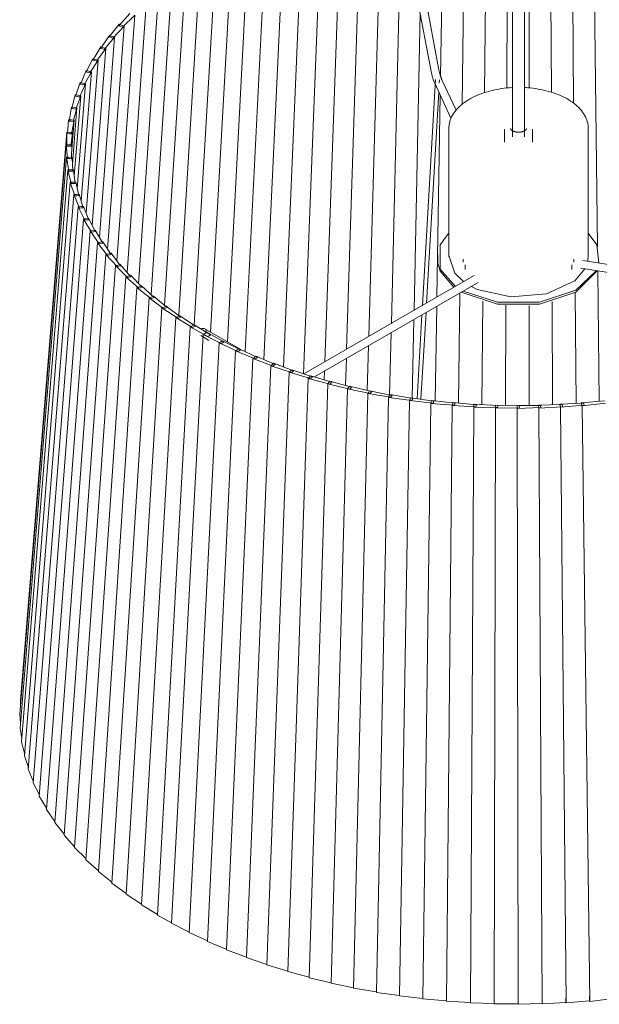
# Model space of a CAD drawing. Header units: millimetres. Extents: x 2216 to 4596, y 810 to 6843.
# Tile 3 of 9: x 2216 to 2507, y 4237 to 4731. Entities that reach past the tile are written whole.
import ezdxf

# ---------------------------------------------------------------- set-up
doc = ezdxf.new("R2010")
doc.units = ezdxf.units.MM
doc.layers.add('E-LITE-EQPM', color=7, linetype='Continuous', lineweight=20)

# ---------------------------------------------------------------- blocks, each defined once
blk = doc.blocks.new('68604_Lamp - 68604-45 SAMBA Black_yellow pendant lamp with plug _Plugged in Ceiling_-557170-00 Isometrico PDF')
at = {"layer": 'E-LITE-EQPM', "color": 251, "lineweight": 9, "true_color": 0x636466}
for p, q in [((2463.52, 5578.38), (2463.52, 4672.06)), ((2469.52, 4672.06), (2469.52, 5578.38)), ((2449.45, 4694.33), (2450.31, 4795.94)), ((2460.63, 4696.62), (2461.07, 4796.24)), ((2471.82, 4696.65), (2471.84, 4796.25)), ((2482.99, 4694.51), (2482.6, 4795.95)), ((2426.37, 4706.56), (2410.48, 4790.93)), ((2427.4, 4702.35), (2428.93, 4794.45)), ((2438.25, 4688.5), (2439.59, 4795.34)), ((2494.17, 4688.95), (2493.33, 4795.35)), ((2506.13, 4616.9), (2503.99, 4794.46)), ((2380.22, 4565.45), (2387.39, 4787.96)), ((2391.36, 4571.9), (2397.56, 4790.01)), ((2406.55, 4790.19), (2422.44, 4705.82)), ((2358.52, 4553.14), (2367.62, 4783.01)), ((2369.26, 4559.13), (2377.41, 4785.62)), ((2402.65, 4578.42), (2407.7, 4784.09)), ((2338.68, 4560.26), (2348.77, 4777)), ((2348.43, 4556.56), (2358.07, 4780.14)), ((2329.3, 4564.24), (2339.74, 4773.61)), ((2311.82, 4574.09), (2322.57, 4766.1)), ((2320.36, 4569.15), (2331, 4769.97)), ((2303.61, 4577.6), (2314.48, 4761.99)), ((2295.93, 4582.38), (2306.73, 4757.67)), ((2288.72, 4587.53), (2299.36, 4753.14)), ((2282, 4592.86), (2292.37, 4748.4)), ((2275.78, 4598.35), (2285.78, 4743.48)), ((2270.07, 4603.99), (2279.61, 4738.38)), ((2264.88, 4609.77), (2273.87, 4733.12)), ((2271.43, 4734.06), (2265.91, 4727.89)), ((2267.65, 4727.21), (2273.87, 4733.12)), ((2414.06, 4585.01), (2417.13, 4734.01)), ((2260.21, 4615.66), (2268.57, 4727.71)), ((2266.07, 4728.58), (2261.07, 4722.26)), ((2262.85, 4721.63), (2268.57, 4727.71)), ((2265.91, 4727.89), (2266.78, 4727.55)), ((2267.32, 4728.14), (2266.07, 4728.58)), ((2266.78, 4727.55), (2267.65, 4727.21)), ((2268.28, 4727.81), (2267.32, 4728.14)), ((2268.57, 4727.71), (2268.28, 4727.81)), ((2256.08, 4621.65), (2263.73, 4722.15)), ((2261.18, 4722.95), (2256.7, 4716.5)), ((2258.53, 4715.92), (2263.73, 4722.15)), ((2261.07, 4722.26), (2261.96, 4721.94)), ((2262.45, 4722.55), (2261.18, 4722.95)), ((2261.96, 4721.94), (2262.85, 4721.63)), ((2263.43, 4722.24), (2262.45, 4722.55)), ((2263.73, 4722.15), (2263.43, 4722.24)), ((2256.75, 4717.2), (2252.82, 4710.62)), ((2256.7, 4716.5), (2257.61, 4716.21)), ((2258.06, 4716.83), (2256.75, 4717.2)), ((2259.05, 4716.55), (2258.06, 4716.83)), ((2259.36, 4716.46), (2259.05, 4716.55)), ((2252.48, 4627.72), (2259.36, 4716.46)), ((2254.68, 4710.1), (2259.36, 4716.46)), ((2257.61, 4716.21), (2258.53, 4715.92)), ((2249.42, 4633.85), (2255.47, 4710.66)), ((2252.81, 4711.32), (2249.43, 4704.65)), ((2251.32, 4704.18), (2255.47, 4710.66)), ((2254.14, 4710.99), (2252.81, 4711.32)), ((2252.82, 4710.62), (2253.75, 4710.36)), ((2253.75, 4710.36), (2254.68, 4710.1)), ((2255.15, 4710.74), (2254.14, 4710.99)), ((2255.47, 4710.66), (2255.15, 4710.74)), ((2249.37, 4705.35), (2246.54, 4698.59)), ((2246.9, 4640.02), (2252.06, 4704.76)), ((2248.46, 4698.17), (2252.06, 4704.76)), ((2250.71, 4705.06), (2249.37, 4705.35)), ((2249.43, 4704.65), (2250.37, 4704.42)), ((2250.37, 4704.42), (2251.32, 4704.18)), ((2251.74, 4704.83), (2250.71, 4705.06)), ((2252.06, 4704.76), (2251.74, 4704.83)), ((2246.42, 4699.29), (2244.15, 4692.46)), ((2244.91, 4646.21), (2249.14, 4698.78)), ((2246.1, 4692.09), (2249.14, 4698.78)), ((2247.78, 4699.03), (2246.42, 4699.29)), ((2246.54, 4698.59), (2247.5, 4698.38)), ((2247.5, 4698.38), (2248.46, 4698.17)), ((2248.82, 4698.84), (2247.78, 4699.03)), ((2249.14, 4698.78), (2248.82, 4698.84)), ((2424.84, 4700.84), (2418.27, 4587.44)), ((2424.42, 4699.01), (2432.57, 4681.45)), ((2426.74, 4699.15), (2426.83, 4700.73)), ((2435.14, 4685.42), (2428.05, 4700.7)), ((2243.98, 4693.15), (2242.28, 4686.26)), ((2243.46, 4652.37), (2246.73, 4692.71)), ((2245.36, 4692.93), (2243.98, 4693.15)), ((2244.15, 4692.46), (2245.13, 4692.27)), ((2244.25, 4685.95), (2246.73, 4692.71)), ((2245.13, 4692.27), (2246.1, 4692.09)), ((2246.41, 4692.77), (2245.36, 4692.93)), ((2246.73, 4692.71), (2246.41, 4692.77)), ((2420.34, 4588.64), (2426.48, 4694.6)), ((2425.56, 4591.65), (2427.24, 4692.95)), ((2242.06, 4686.95), (2240.93, 4680.03)), ((2243.44, 4686.77), (2242.06, 4686.95)), ((2242.28, 4686.26), (2243.27, 4686.11)), ((2242.53, 4658.41), (2244.83, 4686.59)), ((2242.91, 4679.77), (2244.83, 4686.59)), ((2243.27, 4686.11), (2244.25, 4685.95)), ((2244.5, 4686.63), (2243.44, 4686.77)), ((2244.83, 4686.59), (2244.5, 4686.63)), ((2240.65, 4680.7), (2240.1, 4673.76)), ((2242.04, 4680.57), (2240.65, 4680.7)), ((2240.93, 4680.03), (2241.92, 4679.9)), ((2241.92, 4679.9), (2242.91, 4679.77)), ((2243.1, 4680.46), (2242.04, 4680.57)), ((2242.07, 4663.74), (2243.43, 4680.43)), ((2242.09, 4673.56), (2243.43, 4680.43)), ((2243.43, 4680.43), (2243.1, 4680.46)), ((2216.44, 4389.07), (2239.76, 4674.43)), ((2241.16, 4674.33), (2239.76, 4674.43)), ((2239.76, 4674.43), (2239.79, 4667.47)), ((2240.1, 4673.76), (2241.09, 4673.66)), ((2241.09, 4673.66), (2242.09, 4673.56)), ((2242.22, 4674.25), (2241.16, 4674.33)), ((2241.78, 4667.33), (2242.55, 4674.23)), ((2242.05, 4668.02), (2242.55, 4674.23)), ((2242.55, 4674.23), (2242.22, 4674.25)), ((2431.51, 4676.33), (2431.51, 4611.78)), ((2459.51, 4675.88), (2459.51, 4669.4)), ((2473.51, 4669.4), (2473.51, 4675.88)), ((2501.51, 4611.78), (2501.51, 4676.33)), ((2216.07, 4382.13), (2239.4, 4668.13)), ((2239.79, 4668.12), (2239.4, 4668.13)), ((2239.4, 4668.13), (2240, 4661.19)), ((2240.79, 4668.07), (2239.79, 4668.12)), ((2239.79, 4667.47), (2240.79, 4667.4)), ((2241.86, 4668.02), (2240.79, 4668.07)), ((2240.79, 4667.4), (2241.78, 4667.33)), ((2242.19, 4668.01), (2241.86, 4668.02)), ((2242, 4661.1), (2242.19, 4668.01)), ((2216.27, 4375.19), (2239.56, 4661.84)), ((2239.94, 4661.83), (2239.56, 4661.84)), ((2239.56, 4661.84), (2240.73, 4654.92)), ((2240.95, 4661.81), (2239.94, 4661.83)), ((2240, 4661.19), (2241, 4661.15)), ((2242.34, 4661.79), (2240.95, 4661.81)), ((2241, 4661.15), (2242, 4661.1)), ((2242.73, 4654.88), (2242.34, 4661.79)), ((2217.05, 4368.26), (2240.24, 4655.55)), ((2240.63, 4655.56), (2240.24, 4655.55)), ((2240.24, 4655.55), (2241.99, 4648.67)), ((2241.63, 4655.57), (2240.63, 4655.56)), ((2240.73, 4654.92), (2241.73, 4654.9)), ((2243.01, 4655.58), (2241.63, 4655.57)), ((2241.73, 4654.9), (2242.73, 4654.88)), ((2243.97, 4648.69), (2243.01, 4655.58)), ((2218.41, 4361.36), (2241.44, 4649.29)), ((2241.83, 4649.31), (2241.44, 4649.29)), ((2241.44, 4649.29), (2243.76, 4642.47)), ((2242.82, 4649.35), (2241.83, 4649.31)), ((2241.99, 4648.67), (2242.98, 4648.68)), ((2244.2, 4649.4), (2242.82, 4649.35)), ((2242.98, 4648.68), (2243.97, 4648.69)), ((2245.73, 4642.55), (2244.2, 4649.4)), ((2220.34, 4354.51), (2243.17, 4643.08)), ((2243.55, 4643.1), (2243.17, 4643.08)), ((2243.17, 4643.08), (2246.05, 4636.33)), ((2244.53, 4643.17), (2243.55, 4643.1)), ((2243.76, 4642.47), (2244.75, 4642.51)), ((2245.9, 4643.26), (2244.53, 4643.17)), ((2244.75, 4642.51), (2245.73, 4642.55)), ((2248, 4636.46), (2245.9, 4643.26)), ((2222.84, 4347.71), (2245.41, 4636.91)), ((2245.78, 4636.95), (2245.41, 4636.91)), ((2245.41, 4636.91), (2248.84, 4630.25)), ((2246.76, 4637.04), (2245.78, 4636.95)), ((2246.05, 4636.33), (2247.02, 4636.39)), ((2248.11, 4637.17), (2246.76, 4637.04)), ((2247.02, 4636.39), (2248, 4636.46)), ((2250.77, 4630.43), (2248.11, 4637.17)), ((2225.9, 4341), (2248.15, 4630.82)), ((2248.53, 4630.87), (2248.15, 4630.82)), ((2248.15, 4630.82), (2252.14, 4624.26)), ((2249.49, 4630.99), (2248.53, 4630.87)), ((2248.84, 4630.25), (2249.81, 4630.34)), ((2250.82, 4631.15), (2249.49, 4630.99)), ((2249.81, 4630.34), (2250.77, 4630.43)), ((2254.04, 4624.5), (2250.82, 4631.15)), ((2229.51, 4334.37), (2251.41, 4624.81)), ((2251.77, 4624.86), (2251.41, 4624.81)), ((2251.41, 4624.81), (2255.93, 4618.37)), ((2252.72, 4625.01), (2251.77, 4624.86)), ((2252.14, 4624.26), (2253.09, 4624.38)), ((2254.03, 4625.21), (2252.72, 4625.01)), ((2253.09, 4624.38), (2254.04, 4624.5)), ((2257.8, 4618.66), (2254.03, 4625.21)), ((2233.67, 4327.86), (2255.15, 4618.89)), ((2255.51, 4618.96), (2255.15, 4618.89)), ((2255.15, 4618.89), (2260.21, 4612.58)), ((2256.44, 4619.13), (2255.51, 4618.96)), ((2255.93, 4618.37), (2256.87, 4618.51)), ((2257.73, 4619.37), (2256.44, 4619.13)), ((2256.87, 4618.51), (2257.8, 4618.66)), ((2262.05, 4612.93), (2257.73, 4619.37)), ((2238.37, 4321.47), (2259.39, 4613.09)), ((2259.74, 4613.17), (2259.39, 4613.09)), ((2259.39, 4613.09), (2264.96, 4606.93)), ((2260.65, 4613.37), (2259.74, 4613.17)), ((2260.21, 4612.58), (2261.13, 4612.76)), ((2261.91, 4613.64), (2260.65, 4613.37)), ((2261.13, 4612.76), (2262.05, 4612.93)), ((2266.76, 4607.32), (2261.91, 4613.64)), ((2425.95, 4608.75), (2425.96, 4612.76)), ((2501.31, 4609.61), (2501.4, 4613.05)), ((2265.33, 4607.72), (2264.45, 4607.5)), ((2266.56, 4608.03), (2265.33, 4607.72)), ((2271.93, 4601.85), (2266.56, 4608.03)), ((2425.81, 4611.78), (2425.81, 4610.71)), ((2438.74, 4610.72), (2438.74, 4609.09)), ((2439.8, 4607.79), (2439.8, 4605.42)), ((2493.23, 4605.42), (2493.23, 4607.79)), ((2494.28, 4609.09), (2494.28, 4610.72)), ((2617.25, 4591.69), (2498.73, 4610.03)), ((2243.6, 4315.21), (2264.1, 4607.41)), ((2264.44, 4607.5), (2264.1, 4607.41)), ((2264.1, 4607.41), (2270.18, 4601.41)), ((2264.96, 4606.93), (2265.86, 4607.12)), ((2265.86, 4607.12), (2266.76, 4607.32)), ((2505.43, 4604.88), (2495.3, 4595.16)), ((2497.85, 4606.12), (2616.64, 4587.74)), ((2507.06, 4539.22), (2506.27, 4604.84)), ((2249.33, 4309.11), (2269.28, 4601.87)), ((2269.62, 4601.97), (2269.28, 4601.87)), ((2269.28, 4601.87), (2275.85, 4596.05)), ((2270.48, 4602.21), (2269.62, 4601.97)), ((2270.18, 4601.41), (2271.06, 4601.63)), ((2271.67, 4602.56), (2270.48, 4602.21)), ((2271.06, 4601.63), (2271.93, 4601.85)), ((2277.55, 4596.53), (2271.67, 4602.56)), ((2444.32, 4602.48), (2358.73, 4553.07)), ((2364.04, 4551.52), (2446.32, 4599.02)), ((2255.57, 4303.17), (2274.92, 4596.48)), ((2275.24, 4596.58), (2274.92, 4596.48)), ((2274.92, 4596.48), (2281.96, 4590.84)), ((2276.08, 4596.85), (2275.24, 4596.58)), ((2275.85, 4596.05), (2276.7, 4596.29)), ((2277.23, 4597.23), (2276.08, 4596.85)), ((2276.7, 4596.29), (2277.55, 4596.53)), ((2283.61, 4591.38), (2277.23, 4597.23)), ((2436.36, 4538.38), (2437.05, 4593.67)), ((2495.37, 4538.19), (2494.93, 4593.91)), ((2262.3, 4297.42), (2280.99, 4591.25)), ((2281.31, 4591.36), (2280.99, 4591.25)), ((2280.99, 4591.25), (2288.49, 4585.81)), ((2282.11, 4591.66), (2281.31, 4591.36)), ((2281.96, 4590.84), (2282.78, 4591.11)), ((2283.23, 4592.06), (2282.11, 4591.66)), ((2282.78, 4591.11), (2283.61, 4591.38)), ((2290.09, 4586.39), (2283.23, 4592.06)), ((2448.12, 4537.63), (2448.56, 4589.66)), ((2483.6, 4537.52), (2483.4, 4589.34)), ((2269.49, 4291.85), (2287.5, 4586.19)), ((2287.8, 4586.32), (2287.5, 4586.19)), ((2287.5, 4586.19), (2295.44, 4580.97)), ((2288.58, 4586.63), (2287.8, 4586.32)), ((2288.49, 4585.81), (2289.29, 4586.1)), ((2289.65, 4587.07), (2288.58, 4586.63)), ((2289.29, 4586.1), (2290.09, 4586.39)), ((2296.98, 4581.6), (2289.65, 4587.07)), ((2417.54, 4540.3), (2420.06, 4583.86)), ((2424.69, 4539.49), (2425.48, 4586.99)), ((2459.94, 4537.24), (2460.16, 4587.58)), ((2471.78, 4537.2), (2471.79, 4587.47)), ((2277.14, 4286.49), (2294.42, 4581.33)), ((2294.7, 4581.46), (2294.42, 4581.33)), ((2294.42, 4581.33), (2302.78, 4576.33)), ((2295.45, 4581.79), (2294.7, 4581.46)), ((2295.44, 4580.97), (2296.21, 4581.29)), ((2296.48, 4582.26), (2295.45, 4581.79)), ((2296.21, 4581.29), (2296.98, 4581.6)), ((2304.26, 4577), (2296.48, 4582.26)), ((2413.15, 4540.94), (2413.96, 4580.34)), ((2417.99, 4582.66), (2415.55, 4540.59)), ((2285.23, 4281.35), (2301.73, 4576.65)), ((2302, 4576.79), (2301.73, 4576.65)), ((2301.73, 4576.65), (2310.5, 4571.9)), ((2302.72, 4577.15), (2302.01, 4576.79)), ((2303.7, 4577.64), (2302.72, 4577.15)), ((2302.78, 4576.33), (2303.52, 4576.66)), ((2303.52, 4576.66), (2304.26, 4577)), ((2311.91, 4572.6), (2303.7, 4577.64)), ((2309.09, 4573.42), (2308.39, 4573.04)), ((2327.16, 4565.24), (2309, 4575.72)), ((2310.04, 4573.94), (2309.09, 4573.42)), ((2318.59, 4569.09), (2310.04, 4573.94)), ((2401.77, 4542.56), (2402.54, 4573.74)), ((2292.32, 4277.23), (2308.15, 4572.9)), ((2301.16, 4272.52), (2316.14, 4568.62)), ((2307, 4572.26), (2311.1, 4569.9)), ((2308.39, 4573.04), (2308.15, 4572.9)), ((2308.15, 4572.9), (2317.24, 4568.35)), ((2310.5, 4571.9), (2311.2, 4572.25)), ((2311.2, 4572.25), (2311.91, 4572.6)), ((2316.39, 4568.77), (2316.14, 4568.62)), ((2316.14, 4568.62), (2325.6, 4564.33)), ((2317.04, 4569.16), (2316.39, 4568.77)), ((2317.94, 4569.71), (2317.04, 4569.16)), ((2317.24, 4568.35), (2317.91, 4568.72)), ((2317.91, 4568.72), (2318.59, 4569.09)), ((2326.88, 4565.1), (2317.94, 4569.71)), ((2310.38, 4268.06), (2324.49, 4564.57)), ((2324.72, 4564.72), (2324.49, 4564.57)), ((2324.49, 4564.57), (2334.29, 4560.54)), ((2325.33, 4565.13), (2324.73, 4564.72)), ((2326.18, 4565.7), (2325.33, 4565.13)), ((2325.6, 4564.33), (2326.24, 4564.72)), ((2335.5, 4561.35), (2326.18, 4565.7)), ((2326.24, 4564.72), (2326.88, 4565.1)), ((2390.59, 4544.72), (2391.23, 4567.21)), ((2319.96, 4263.86), (2333.16, 4560.75)), ((2333.38, 4560.91), (2333.16, 4560.75)), ((2333.16, 4560.75), (2343.28, 4557)), ((2333.95, 4561.34), (2333.38, 4560.91)), ((2334.74, 4561.93), (2333.95, 4561.34)), ((2334.29, 4560.54), (2334.89, 4560.94)), ((2344.41, 4557.84), (2334.74, 4561.93)), ((2334.89, 4560.94), (2335.5, 4561.35)), ((2343.61, 4558.39), (2342.88, 4557.78)), ((2353.61, 4554.58), (2343.61, 4558.39)), ((2379.63, 4547.21), (2380.07, 4560.79)), ((2329.88, 4259.94), (2342.14, 4557.17)), ((2340.12, 4256.29), (2351.41, 4553.85)), ((2342.35, 4557.34), (2342.14, 4557.17)), ((2342.14, 4557.17), (2352.56, 4553.71)), ((2342.88, 4557.78), (2342.35, 4557.34)), ((2343.28, 4557), (2343.85, 4557.42)), ((2343.85, 4557.42), (2344.41, 4557.84)), ((2351.6, 4554.03), (2351.41, 4553.85)), ((2351.41, 4553.85), (2362.1, 4550.68)), ((2352.08, 4554.48), (2351.6, 4554.03)), ((2352.76, 4555.11), (2352.08, 4554.48)), ((2352.56, 4553.71), (2353.09, 4554.14)), ((2363.07, 4551.58), (2352.76, 4555.11)), ((2353.09, 4554.14), (2353.61, 4554.58)), ((2368.93, 4550.02), (2369.09, 4554.44)), ((2350.64, 4252.93), (2360.94, 4550.79)), ((2361.11, 4550.97), (2360.94, 4550.79)), ((2360.94, 4550.79), (2371.89, 4547.92)), ((2361.56, 4551.44), (2361.11, 4550.97)), ((2362.17, 4552.09), (2361.56, 4551.44)), ((2362.1, 4550.68), (2362.59, 4551.13)), ((2372.77, 4548.85), (2362.17, 4552.09)), ((2362.59, 4551.13), (2363.07, 4551.58)), ((2371.27, 4548.66), (2370.72, 4548)), ((2371.83, 4549.33), (2371.27, 4548.66)), ((2382.68, 4546.38), (2371.83, 4549.33)), ((2371.89, 4547.92), (2372.33, 4548.38)), ((2372.33, 4548.38), (2372.77, 4548.85)), ((2361.44, 4249.87), (2370.72, 4548)), ((2370.72, 4548), (2381.89, 4545.43)), ((2372.47, 4247.1), (2380.71, 4545.48)), ((2380.84, 4545.66), (2380.71, 4545.48)), ((2380.71, 4545.48), (2392.08, 4543.23)), ((2381.21, 4546.16), (2380.85, 4545.67)), ((2381.7, 4546.84), (2381.21, 4546.16)), ((2392.79, 4544.2), (2381.7, 4546.84)), ((2381.89, 4545.43), (2382.28, 4545.91)), ((2382.28, 4545.91), (2382.68, 4546.38)), ((2391.03, 4543.44), (2390.91, 4543.24)), ((2391.34, 4543.93), (2391.03, 4543.44)), ((2391.77, 4544.63), (2391.34, 4543.93)), ((2403.06, 4542.29), (2391.77, 4544.63)), ((2392.08, 4543.23), (2392.43, 4543.71)), ((2392.43, 4543.71), (2392.79, 4544.2)), ((2383.72, 4244.65), (2390.91, 4543.24)), ((2390.91, 4543.24), (2402.45, 4541.31)), ((2395.17, 4242.51), (2401.28, 4541.29)), ((2401.38, 4541.48), (2401.28, 4541.29)), ((2401.28, 4541.29), (2412.96, 4539.68)), ((2401.64, 4541.99), (2401.38, 4541.49)), ((2402.01, 4542.69), (2401.64, 4541.99)), ((2413.49, 4540.68), (2402.01, 4542.69)), ((2402.45, 4541.31), (2402.76, 4541.8)), ((2402.76, 4541.8), (2403.06, 4542.29)), ((2406.78, 4240.7), (2411.8, 4539.63)), ((2411.88, 4539.82), (2411.8, 4539.63)), ((2411.8, 4539.63), (2423.6, 4538.34)), ((2412.1, 4540.34), (2411.88, 4539.83)), ((2412.4, 4541.05), (2412.1, 4540.34)), ((2424.03, 4539.35), (2412.4, 4541.05)), ((2412.96, 4539.68), (2413.22, 4540.18)), ((2413.22, 4540.18), (2413.49, 4540.68)), ((2422.68, 4538.97), (2422.51, 4538.46)), ((2422.91, 4539.69), (2422.68, 4538.97)), ((2434.68, 4538.32), (2422.91, 4539.69)), ((2423.6, 4538.34), (2423.82, 4538.85)), ((2423.82, 4538.85), (2424.03, 4539.35)), ((2433.53, 4538.63), (2433.36, 4537.91)), ((2445.39, 4537.59), (2433.53, 4538.63)), ((2509.85, 4539.45), (2497.95, 4538.5)), ((2497.95, 4538.33), (2497.95, 4538.5)), ((2497.95, 4538.5), (2498.18, 4537.78)), ((2418.52, 4239.2), (2422.44, 4538.26)), ((2422.51, 4538.46), (2422.44, 4538.26)), ((2422.44, 4538.26), (2434.34, 4537.3)), ((2430.38, 4238.03), (2433.19, 4537.18)), ((2433.24, 4537.38), (2433.19, 4537.18)), ((2433.19, 4537.18), (2445.15, 4536.55)), ((2433.36, 4537.91), (2433.24, 4537.38)), ((2434.34, 4537.3), (2434.51, 4537.81)), ((2434.51, 4537.81), (2434.68, 4538.32)), ((2442.32, 4237.2), (2444.02, 4536.41)), ((2444.04, 4536.61), (2444.02, 4536.41)), ((2444.02, 4536.41), (2456.01, 4536.11)), ((2444.12, 4537.14), (2444.04, 4536.61)), ((2444.22, 4537.86), (2444.12, 4537.14)), ((2456.16, 4537.15), (2444.22, 4537.86)), ((2445.15, 4536.55), (2445.27, 4537.07)), ((2445.27, 4537.07), (2445.39, 4537.59)), ((2454.31, 4236.69), (2454.89, 4535.93)), ((2454.9, 4536.14), (2454.89, 4535.93)), ((2454.89, 4535.93), (2466.9, 4535.97)), ((2454.93, 4536.66), (2454.9, 4536.14)), ((2454.96, 4537.39), (2454.93, 4536.66)), ((2466.95, 4537.01), (2454.96, 4537.39)), ((2456.01, 4536.11), (2456.08, 4536.63)), ((2456.08, 4536.63), (2456.16, 4537.15)), ((2477.74, 4537.17), (2465.73, 4537.22)), ((2465.73, 4537.22), (2465.76, 4536.49)), ((2465.76, 4536.49), (2465.79, 4535.97)), ((2465.79, 4535.76), (2477.78, 4536.13)), ((2465.79, 4535.97), (2465.79, 4535.76)), ((2466.34, 4236.52), (2465.79, 4535.76)), ((2466.9, 4535.97), (2466.92, 4536.49)), ((2466.92, 4536.49), (2466.95, 4537.01)), ((2488.5, 4537.63), (2476.5, 4537.35)), ((2476.5, 4537.18), (2476.5, 4537.35)), ((2476.5, 4537.35), (2476.6, 4536.62)), ((2476.6, 4536.62), (2476.67, 4536.1)), ((2476.67, 4536.1), (2476.7, 4535.89)), ((2476.7, 4535.89), (2488.64, 4536.59)), ((2478.36, 4236.68), (2476.7, 4535.89)), ((2477.76, 4536.65), (2477.74, 4537.17)), ((2477.78, 4536.13), (2477.76, 4536.65)), ((2499.21, 4538.39), (2487.25, 4537.78)), ((2487.25, 4537.6), (2487.25, 4537.78)), ((2487.25, 4537.78), (2487.41, 4537.05)), ((2487.41, 4537.05), (2487.53, 4536.53)), ((2487.53, 4536.53), (2487.58, 4536.33)), ((2487.58, 4536.33), (2499.45, 4537.36)), ((2490.36, 4237.18), (2487.58, 4536.33)), ((2488.57, 4537.11), (2488.5, 4537.63)), ((2488.64, 4536.59), (2488.57, 4537.11)), ((2498.18, 4537.78), (2498.35, 4537.26)), ((2498.35, 4537.26), (2498.41, 4537.06)), ((2498.41, 4537.06), (2510.18, 4538.42)), ((2502.3, 4238), (2498.41, 4537.06)), ((2499.33, 4537.87), (2499.21, 4538.39)), ((2499.45, 4537.36), (2499.33, 4537.87)), ((2216.45, 4386.8), (2216.44, 4389.07)), ((2216.46, 4377.55), (2216.07, 4382.13)), ((2217.18, 4369.84), (2216.27, 4375.19)), ((2218.51, 4362.55), (2217.05, 4368.26)), ((2220.42, 4355.46), (2218.41, 4361.36)), ((2222.9, 4348.51), (2220.34, 4354.51)), ((2225.95, 4341.68), (2222.84, 4347.71)), ((2229.56, 4334.97), (2225.9, 4341)), ((2233.71, 4328.39), (2229.51, 4334.37)), ((2238.41, 4321.95), (2233.67, 4327.86)), ((2243.63, 4315.65), (2238.37, 4321.47)), ((2249.36, 4309.52), (2243.6, 4315.21)), ((2255.6, 4303.55), (2249.33, 4309.11)), ((2262.32, 4297.77), (2255.57, 4303.17)), ((2269.51, 4292.19), (2262.3, 4297.42)), ((2277.16, 4286.81), (2269.49, 4291.85)), ((2285.25, 4281.65), (2277.14, 4286.49)), ((2292.34, 4277.5), (2285.23, 4281.35)), ((2301.18, 4272.8), (2292.32, 4277.23)), ((2310.4, 4268.33), (2301.16, 4272.52)), ((2319.98, 4264.12), (2310.38, 4268.06)), ((2329.89, 4260.19), (2319.96, 4263.86)), ((2340.13, 4256.53), (2329.88, 4259.94)), ((2350.65, 4253.16), (2340.12, 4256.29)), ((2361.44, 4250.1), (2350.64, 4252.93)), ((2372.48, 4247.33), (2361.44, 4249.87)), ((2383.73, 4244.87), (2372.47, 4247.1)), ((2395.17, 4242.73), (2383.72, 4244.65)), ((2406.78, 4240.91), (2395.17, 4242.51)), ((2418.52, 4239.41), (2406.78, 4240.7)), ((2430.38, 4238.25), (2418.52, 4239.2)), ((2442.32, 4237.41), (2430.38, 4238.03)), ((2454.31, 4236.9), (2442.32, 4237.2)), ((2490.3, 4237.38), (2478.36, 4236.68)), ((2490.3, 4237.38), (2490.29, 4239.53)), ((2490.36, 4237.18), (2490.31, 4237.38)), ((2502.22, 4238.21), (2490.36, 4237.18)), ((2502.22, 4238.21), (2502.2, 4240.36)), ((2502.3, 4238), (2502.23, 4238.21)), ((2514.06, 4239.36), (2502.3, 4238)), ((2466.32, 4236.73), (2454.31, 4236.69)), ((2466.34, 4236.52), (2466.33, 4236.73)), ((2478.32, 4236.89), (2466.34, 4236.52)), ((2478.36, 4236.68), (2478.33, 4236.89))]:
    blk.add_line(p, q, dxfattribs=at)
for points in [[(2424.42, 4699.01, 0), (2424.3, 4699.28, 0), (2424.18, 4699.56, 0), (2424.06, 4699.85, 0), (2423.95, 4700.14, 0), (2423.84, 4700.45, 0), (2423.73, 4700.77, 0), (2423.62, 4701.09, 0), (2423.51, 4701.43, 0), (2423.41, 4701.77, 0), (2423.3, 4702.12, 0), (2423.2, 4702.48, 0), (2423.1, 4702.84, 0), (2423.01, 4703.22, 0), (2422.92, 4703.59, 0), (2422.82, 4703.98, 0), (2422.74, 4704.37, 0), (2422.65, 4704.76, 0), (2422.57, 4705.16, 0), (2422.49, 4705.56, 0), (2422.44, 4705.82, 0)], [(2428.05, 4700.7, 0), (2427.96, 4700.89, 0), (2427.87, 4701.09, 0), (2427.78, 4701.32, 0), (2427.69, 4701.55, 0), (2427.6, 4701.8, 0), (2427.51, 4702.06, 0), (2427.42, 4702.34, 0), (2427.33, 4702.62, 0), (2427.24, 4702.92, 0), (2427.15, 4703.22, 0), (2427.06, 4703.54, 0), (2426.97, 4703.86, 0), (2426.89, 4704.19, 0), (2426.8, 4704.53, 0), (2426.72, 4704.88, 0), (2426.64, 4705.23, 0), (2426.56, 4705.59, 0), (2426.49, 4705.96, 0), (2426.41, 4706.32, 0), (2426.37, 4706.56, 0)], [(2431.51, 4676.33, 0), (2431.54, 4677.18, 0), (2431.63, 4678.03, 0), (2431.78, 4678.87, 0), (2431.98, 4679.71, 0), (2432.25, 4680.55, 0), (2432.57, 4681.37, 0), (2432.94, 4682.18, 0), (2433.37, 4682.98, 0), (2433.85, 4683.77, 0), (2434.39, 4684.54, 0), (2434.97, 4685.3, 0), (2435.61, 4686.04, 0), (2436.29, 4686.76, 0), (2437.02, 4687.47, 0), (2437.8, 4688.15, 0), (2438.62, 4688.82, 0), (2439.49, 4689.46, 0), (2440.39, 4690.08, 0), (2441.34, 4690.68, 0), (2442.33, 4691.26, 0), (2443.35, 4691.81, 0), (2444.41, 4692.33, 0), (2445.5, 4692.84, 0), (2446.63, 4693.31, 0), (2447.79, 4693.76, 0), (2448.97, 4694.18, 0), (2450.19, 4694.57, 0), (2451.42, 4694.93, 0), (2452.68, 4695.27, 0), (2453.97, 4695.57, 0), (2455.27, 4695.85, 0), (2456.59, 4696.09, 0), (2457.92, 4696.31, 0), (2459.27, 4696.49, 0), (2460.63, 4696.64, 0), (2462, 4696.76, 0), (2463.38, 4696.85, 0), (2463.52, 4696.86, 0)], [(2469.52, 4696.85, 0), (2470.29, 4696.81, 0), (2470.31, 4696.81, 0)], [(2501.51, 4676.33, 0), (2501.48, 4677.18, 0), (2501.4, 4678.03, 0), (2501.25, 4678.87, 0), (2501.04, 4679.71, 0), (2500.78, 4680.55, 0), (2500.46, 4681.37, 0), (2500.09, 4682.18, 0), (2499.66, 4682.98, 0), (2499.18, 4683.77, 0), (2498.64, 4684.54, 0), (2498.06, 4685.3, 0), (2497.42, 4686.04, 0), (2496.74, 4686.76, 0), (2496.01, 4687.47, 0), (2495.23, 4688.15, 0), (2494.41, 4688.82, 0), (2493.54, 4689.46, 0), (2492.64, 4690.08, 0), (2491.69, 4690.68, 0), (2490.7, 4691.26, 0), (2489.68, 4691.81, 0), (2488.62, 4692.33, 0), (2487.53, 4692.84, 0), (2486.4, 4693.31, 0), (2485.24, 4693.76, 0), (2484.06, 4694.18, 0), (2482.84, 4694.57, 0), (2481.61, 4694.93, 0), (2480.34, 4695.27, 0), (2479.06, 4695.57, 0), (2477.76, 4695.85, 0), (2476.44, 4696.09, 0), (2475.1, 4696.31, 0), (2473.76, 4696.49, 0), (2472.4, 4696.64, 0), (2471.03, 4696.76, 0), (2470.31, 4696.81, 0)], [(2462.51, 4676.33, 0), (2462.52, 4676.28, 0), (2462.52, 4676.23, 0), (2462.53, 4676.18, 0), (2462.54, 4676.13, 0), (2462.56, 4676.08, 0), (2462.58, 4676.02, 0), (2462.61, 4675.96, 0), (2462.64, 4675.9, 0), (2462.68, 4675.84, 0), (2462.72, 4675.78, 0), (2462.77, 4675.71, 0), (2462.83, 4675.64, 0), (2462.89, 4675.58, 0), (2462.97, 4675.51, 0), (2463.04, 4675.44, 0), (2463.13, 4675.37, 0), (2463.22, 4675.3, 0), (2463.32, 4675.24, 0), (2463.42, 4675.17, 0), (2463.53, 4675.11, 0), (2463.65, 4675.04, 0), (2463.77, 4674.98, 0), (2463.9, 4674.92, 0), (2464.03, 4674.87, 0), (2464.17, 4674.81, 0), (2464.32, 4674.76, 0), (2464.46, 4674.71, 0), (2464.61, 4674.67, 0), (2464.77, 4674.63, 0), (2464.93, 4674.59, 0), (2465.09, 4674.56, 0), (2465.26, 4674.53, 0), (2465.43, 4674.5, 0), (2465.6, 4674.48, 0), (2465.77, 4674.46, 0), (2465.94, 4674.44, 0), (2466.03, 4674.44, 0)], [(2470.51, 4676.33, 0), (2470.51, 4676.28, 0), (2470.51, 4676.23, 0), (2470.5, 4676.18, 0), (2470.49, 4676.13, 0), (2470.47, 4676.08, 0), (2470.45, 4676.02, 0), (2470.42, 4675.96, 0), (2470.39, 4675.9, 0), (2470.35, 4675.84, 0), (2470.31, 4675.78, 0), (2470.26, 4675.71, 0), (2470.2, 4675.64, 0), (2470.13, 4675.58, 0), (2470.06, 4675.51, 0), (2469.99, 4675.44, 0), (2469.9, 4675.37, 0), (2469.81, 4675.3, 0), (2469.71, 4675.24, 0), (2469.61, 4675.17, 0), (2469.5, 4675.11, 0), (2469.38, 4675.04, 0), (2469.26, 4674.98, 0), (2469.13, 4674.92, 0), (2469, 4674.87, 0), (2468.86, 4674.81, 0), (2468.71, 4674.76, 0), (2468.57, 4674.71, 0), (2468.41, 4674.67, 0), (2468.26, 4674.63, 0), (2468.1, 4674.59, 0), (2467.94, 4674.56, 0), (2467.77, 4674.53, 0), (2467.6, 4674.5, 0), (2467.43, 4674.48, 0), (2467.26, 4674.46, 0), (2467.09, 4674.44, 0), (2466.91, 4674.43, 0), (2466.74, 4674.42, 0), (2466.56, 4674.42, 0), (2466.39, 4674.42, 0), (2466.21, 4674.43, 0), (2466.04, 4674.43, 0), (2466.03, 4674.44, 0)], [(2434.92, 4596.99, 0), (2427.2, 4605.7, 0), (2427.2, 4617.86, 0), (2431.34, 4623.52, 0)], [(2501.51, 4623.71, 0), (2505.83, 4617.86, 0), (2506.83, 4608.7, 0)], [(2434.03, 4596.55, 0), (2427.2, 4604.63, 0), (2425.96, 4608.66, 0)], [(2431.56, 4612.59, 0), (2434.47, 4603.66, 0), (2438.94, 4599.39, 0)], [(2462.68, 4591.69, 0), (2480.59, 4593.28, 0), (2494.72, 4599.82, 0), (2499.86, 4605.74, 0)], [(2505.95, 4604.89, 0), (2505.83, 4604.63, 0), (2495.3, 4594.09, 0)], [(2495.3, 4594.09, 0), (2477.05, 4588.01, 0), (2455.98, 4588.01, 0), (2437.76, 4594.07, 0)], [(2495.3, 4595.16, 0), (2477.05, 4589.08, 0), (2455.98, 4589.08, 0), (2438.68, 4594.63, 0)], [(2442.83, 4596.92, 0), (2445.8, 4595.49, 0), (2462.68, 4591.69, 0)], [(2309.71, 4574.05, 0), (2309.73, 4574.15, 0), (2309.71, 4574.64, 0), (2309.57, 4575.08, 0), (2309.33, 4575.45, 0), (2309, 4575.72, 0), (2308.6, 4575.88, 0), (2308.16, 4575.9, 0), (2307.71, 4575.79, 0), (2307.28, 4575.57, 0)]]:
    blk.add_polyline3d(points, dxfattribs=at)

msp = doc.modelspace()

# ---------------------------------------------------------------- block references
at = {"layer": 'E-LITE-EQPM', "color": 254, "lineweight": 9, "true_color": 0xd4d4d4}
msp.add_blockref('68604_Lamp - 68604-45 SAMBA Black_yellow pendant lamp with plug _Plugged in Ceiling_-557170-00 Isometrico PDF', (0, 0), dxfattribs=at)

doc.saveas('drawing.dxf')
